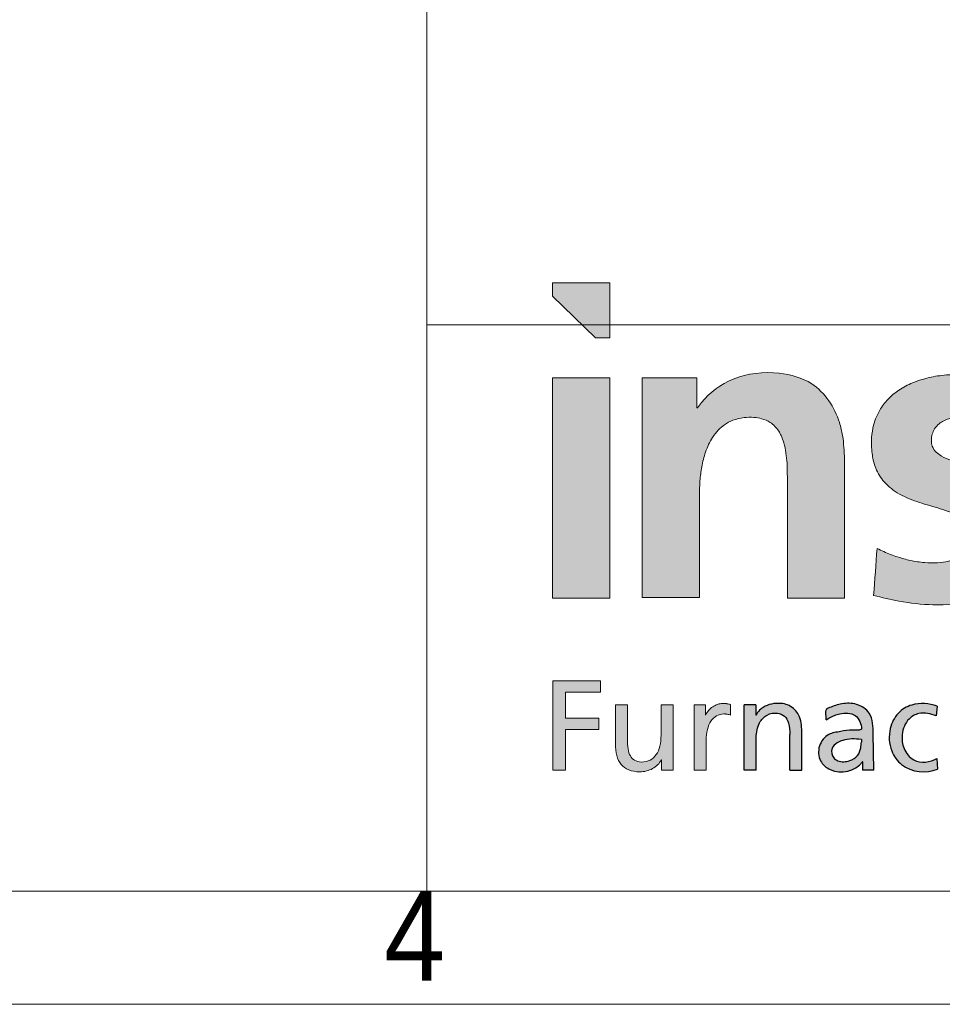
# Paper-space layout 'Hoja4' of a CAD drawing. Header units: millimetres. Extents: x 300 to 16757, y 100 to 11782.
# Tile 4 of 11: x 12661 to 13475, y 100 to 969. Entities that reach past the tile are written whole.
import ezdxf

# ---------------------------------------------------------------- set-up
doc = ezdxf.new("R2010")
doc.units = ezdxf.units.MM
doc.linetypes.add('SLD-Continua', pattern=[0])
doc.layers.add('FORMAT', color=7, linetype='SLD-Continua')
doc.styles.add('SLDTEXTSTYLE3', font='GOTHIC.TTF', dxfattribs={"width": 0.913})

# ---------------------------------------------------------------- blocks, each defined once
blk = doc.blocks.new('Bloque8')
at = {"linetype": 'Continuous', "ltscale": 30}
for points in [[(161.38, 442.35), (161.38, 491.05), (110.74, 491.05), (110.74, 479.31), (148.69, 442.35)], [(161.36, 407.01), (110.74, 407.01), (110.74, 212.7), (161.36, 212.7)], [(122.35, 129.6), (152.99, 129.6), (152.99, 139.52), (111.07, 139.52), (111.07, 60.68), (122.35, 60.68), (122.35, 96.6), (151.62, 96.6), (151.62, 106.53), (122.35, 106.53)], [(122.35, 129.6), (152.99, 129.6), (152.99, 139.52), (111.07, 139.52), (111.07, 60.68), (122.35, 60.68), (122.35, 96.6), (151.62, 96.6), (151.62, 106.53), (122.35, 106.53)]]:
    blk.add_hatch(color=7, dxfattribs=at).paths.add_polyline_path(points, flags=0)
h = blk.add_hatch(color=7, dxfattribs=at)
edge = h.paths.add_edge_path(flags=0)
edge.add_line((189.95, 213.23), (240.57, 213.23))
edge.add_line((240.57, 213.23), (240.57, 308.08))
edge.add_spline(control_points=[(240.57, 308.08), (240.58, 308.84), (240.6, 311.55), (240.92, 318.4), (242.29, 328.93), (245.47, 342), (250.62, 353.09), (256.74, 360.94), (262.81, 366.17), (270.34, 370.23), (279.29, 372.32), (287.89, 372.49), (295.78, 371.26), (303.84, 367.82), (309.43, 362.01), (312.97, 355.53), (315.31, 349.08), (316.94, 340.82), (317.72, 332.22), (317.98, 323.89), (317.98, 318.62), (317.98, 315.88)], knot_values=[0, 0, 0, 0, 0.014108, 0.050137, 0.12665, 0.210017, 0.297932, 0.350316, 0.392835, 0.445136, 0.506872, 0.560743, 0.603219, 0.653697, 0.720022, 0.747327, 0.789984, 0.846083, 0.902618, 0.949361, 1, 1, 1, 1], weights=[1, 1, 1, 1, 1, 1, 1, 1, 1, 1, 1, 1, 1, 1, 1, 1, 1, 1, 1, 1, 1, 1], degree=3, periodic=0)
edge.add_line((317.98, 315.88), (317.98, 212.7))
edge.add_line((317.98, 212.7), (368.4, 212.7))
edge.add_line((368.4, 212.7), (368.4, 335.35))
edge.add_spline(control_points=[(368.4, 335.35), (368.11, 342.32), (367.65, 353.26), (362.06, 377.51), (345.15, 403.57), (307.29, 413.76), (270.96, 410.02), (247.9, 393.06), (239.84, 382.19), (238.65, 380.59)], knot_values=[4, 4, 4, 4, 4.111727, 4.175295, 4.401008, 4.562165, 4.782362, 4.967907, 5, 5, 5, 5], weights=[1, 1, 1, 1, 1, 1, 1, 1, 1, 1], degree=3, periodic=0)
edge.add_line((238.65, 380.59), (237.98, 380.59))
edge.add_line((237.98, 380.59), (237.98, 407.01))
edge.add_line((237.98, 407.01), (189.95, 407.01))
edge.add_line((189.95, 407.01), (189.95, 213.23))
h = blk.add_hatch(color=7, dxfattribs=at)
edge = h.paths.add_edge_path(flags=0)
edge.add_spline(control_points=[(394.12, 215.01), (401.54, 213.22), (418.74, 209.06), (448.19, 205.68), (481, 208.44), (510.52, 219.88), (526.09, 238.89), (532.17, 255.87), (533.5, 271.76), (531.57, 288.8), (523.65, 304.74), (511.16, 315.66), (494.94, 323.97), (478.51, 328.99), (463.76, 333.51), (454.97, 337.23), (449.05, 341.37), (445.53, 346.31), (444.82, 352.06), (445.56, 357.42), (447.82, 362.58), (452.65, 367.78), (463.21, 372.82), (480.93, 373.59), (497.79, 371.59), (508.11, 368.61), (510.73, 367.86)], knot_values=[2, 2, 2, 2, 2.059912, 2.138972, 2.231529, 2.317091, 2.37896, 2.41776, 2.457291, 2.503214, 2.550983, 2.593172, 2.631209, 2.693415, 2.727668, 2.75244, 2.768008, 2.784005, 2.798244, 2.812447, 2.826168, 2.841745, 2.867174, 2.915736, 2.97856, 3, 3, 3, 3], weights=[1, 1, 1, 1, 1, 1, 1, 1, 1, 1, 1, 1, 1, 1, 1, 1, 1, 1, 1, 1, 1, 1, 1, 1, 1, 1, 1], degree=3, periodic=0)
edge.add_line((510.73, 367.86), (523.52, 402.93))
edge.add_spline(control_points=[(523.52, 402.93), (522.79, 403.08), (516.12, 404.52), (502.16, 407.58), (484.97, 409.69), (468.58, 410.26), (454.44, 409.67), (441.06, 407.16), (428.71, 403.12), (417.95, 397.79), (407.69, 389.81), (399.11, 379.2), (393.98, 366.96), (391.89, 353.48), (392.31, 341.16), (395.09, 328.03), (402.1, 315.35), (412.73, 306.53), (426.19, 299.73), (441.44, 294.77), (455.63, 290.97), (465.8, 286.95), (471.38, 283.95), (475.75, 280.11), (478.2, 276.46), (479.65, 272.78), (480.2, 268.9), (480.1, 264.61), (479.19, 260.3), (477.23, 256.21), (473.82, 252), (468.16, 248.01), (459.99, 245), (450.04, 243.46), (438.63, 243.84), (426.82, 245.6), (414.75, 248.94), (405.01, 252.71), (399.11, 255.57), (397.13, 256.53)], knot_values=[0, 0, 0, 0, 0.005653, 0.051977, 0.108664, 0.137127, 0.176746, 0.216073, 0.24029, 0.2755, 0.306859, 0.338493, 0.378336, 0.406147, 0.441816, 0.471537, 0.507617, 0.549768, 0.574349, 0.622211, 0.671374, 0.68606, 0.705384, 0.71922, 0.729875, 0.738587, 0.749066, 0.759494, 0.771085, 0.782308, 0.793676, 0.811965, 0.834198, 0.859455, 0.888117, 0.920718, 0.950113, 0.983265, 1, 1, 1, 1], weights=[1, 1, 1, 1, 1, 1, 1, 1, 1, 1, 1, 1, 1, 1, 1, 1, 1, 1, 1, 1, 1, 1, 1, 1, 1, 1, 1, 1, 1, 1, 1, 1, 1, 1, 1, 1, 1, 1, 1, 1], degree=3, periodic=0)
edge.add_line((397.13, 256.53), (394.12, 215.01))
h = blk.add_hatch(color=7, dxfattribs=at)
edge = h.paths.add_edge_path(flags=0)
edge.add_spline(control_points=[(171.4, 65.88), (173.17, 63.76), (175.4, 62.12), (178.12, 61.01)], knot_values=[55, 55, 55, 55, 56, 56, 56, 56], weights=[1, 1, 1, 1], degree=3, periodic=0)
edge.add_spline(control_points=[(178.12, 61.01), (180.84, 59.9), (184.05, 59.32), (187.78, 59.32)], knot_values=[56, 56, 56, 56, 57, 57, 57, 57], weights=[1, 1, 1, 1], degree=3, periodic=0)
edge.add_arc((187.78, 83.87), 24.55, 269.98677, 283.89037)
edge.add_spline(control_points=[(193.68, 60.04), (195.58, 60.51), (197.39, 61.21), (199.05, 62.12)], knot_values=[0, 0, 0, 0, 1, 1, 1, 1], weights=[1, 1, 1, 1], degree=3, periodic=0)
edge.add_spline(control_points=[(199.05, 62.12), (200.71, 63.02), (202.22, 64.12), (203.51, 65.42)], knot_values=[1, 1, 1, 1, 2, 2, 2, 2], weights=[1, 1, 1, 1], degree=3, periodic=0)
edge.add_spline(control_points=[(203.51, 65.42), (204.8, 66.71), (205.88, 68.18), (206.67, 69.83)], knot_values=[2, 2, 2, 2, 3, 3, 3, 3], weights=[1, 1, 1, 1], degree=3, periodic=0)
edge.add_line((206.67, 69.83), (206.88, 69.83))
edge.add_line((206.88, 69.83), (206.88, 60.68))
edge.add_line((206.88, 60.68), (212.02, 60.68))
edge.add_line((212.02, 60.68), (217.15, 60.68))
edge.add_line((217.15, 60.68), (217.15, 67.88))
edge.add_line((217.15, 67.88), (217.15, 118.3))
edge.add_line((217.15, 118.3), (206.54, 118.3))
edge.add_line((206.54, 118.3), (206.54, 111.63))
edge.add_spline(control_points=[(206.54, 111.63), (206.54, 109.4), (206.54, 107.18), (206.54, 104.96), (206.54, 100.51), (206.54, 96.07), (206.54, 91.62), (206.54, 88.12), (206.2, 84.88), (205.51, 82.01)], knot_values=[30, 30, 30, 30, 31, 31, 31, 33, 33, 33, 34, 34, 34, 34], weights=[1, 1, 1, 1, 1, 1, 1, 1, 1, 1], degree=3, periodic=0)
edge.add_spline(control_points=[(205.51, 82.01), (204.81, 79.12), (203.76, 76.6), (200.89, 72.42), (199.08, 70.77), (196.87, 69.64)], knot_values=[34, 34, 34, 34, 35, 35, 36, 36, 36, 36], weights=[1, 1, 1, 1, 1, 1], degree=3, periodic=0)
edge.add_spline(control_points=[(196.87, 69.64), (194.66, 68.51), (192.06, 67.9), (189.04, 67.9)], knot_values=[36, 36, 36, 36, 37, 37, 37, 37], weights=[1, 1, 1, 1], degree=3, periodic=0)
edge.add_spline(control_points=[(189.04, 67.9), (186.72, 68.04), (184.79, 68.56), (183.21, 69.46)], knot_values=[37, 37, 37, 37, 38, 38, 38, 38], weights=[1, 1, 1, 1], degree=3, periodic=0)
edge.add_spline(control_points=[(183.21, 69.46), (181.63, 70.36), (180.4, 71.65), (179.45, 73.35)], knot_values=[38, 38, 38, 38, 39, 39, 39, 39], weights=[1, 1, 1, 1], degree=3, periodic=0)
edge.add_spline(control_points=[(179.45, 73.35), (178.5, 75.04), (177.84, 77.14), (177.42, 79.65)], knot_values=[39, 39, 39, 39, 40, 40, 40, 40], weights=[1, 1, 1, 1], degree=3, periodic=0)
edge.add_spline(control_points=[(177.42, 79.65), (177, 82.17), (176.81, 85.1), (176.81, 88.47), (176.81, 93.44), (176.81, 98.41), (176.81, 103.38), (176.81, 105.87), (176.81, 108.35), (176.81, 110.84), (176.81, 113.32), (176.81, 115.81), (176.81, 118.3)], knot_values=[40, 40, 40, 40, 41, 41, 41, 43, 43, 43, 44, 44, 44, 45, 45, 45, 45], weights=[1, 1, 1, 1, 1, 1, 1, 1, 1, 1, 1, 1, 1], degree=3, periodic=0)
edge.add_line((176.81, 118.3), (166.21, 118.3))
edge.add_spline(control_points=[(166.21, 118.3), (166.21, 115.44), (166.21, 112.59), (166.21, 109.74), (166.21, 106.88), (166.21, 104.03), (166.21, 101.17), (166.21, 95.46), (166.21, 89.76), (166.21, 84.05), (166.21, 80.18), (166.62, 76.7), (167.48, 73.66)], knot_values=[49, 49, 49, 49, 50, 50, 50, 51, 51, 51, 53, 53, 53, 54, 54, 54, 54], weights=[1, 1, 1, 1, 1, 1, 1, 1, 1, 1, 1, 1, 1], degree=3, periodic=0)
edge.add_spline(control_points=[(167.48, 73.66), (168.34, 70.61), (169.64, 68.01), (171.4, 65.88)], knot_values=[54, 54, 54, 54, 55, 55, 55, 55], weights=[1, 1, 1, 1], degree=3, periodic=0)
h = blk.add_hatch(color=7, dxfattribs=at)
edge = h.paths.add_edge_path(flags=0)
edge.add_line((267.85, 118.86), (266.25, 119.16))
edge.add_spline(control_points=[(266.25, 119.16), (265.74, 119.26), (265.23, 119.34), (264.69, 119.41)], knot_values=[22.132418, 22.132418, 22.132418, 22.132418, 23.132418, 23.132418, 23.132418, 23.132418], weights=[1, 1, 1, 1], degree=3, periodic=0)
edge.add_arc((261.27, 93.01), 26.63, 82.62193, 86.36137)
edge.add_spline(control_points=[(262.96, 119.58), (262.34, 119.62), (261.65, 119.64), (260.86, 119.64), (259.33, 119.64), (257.8, 119.37), (256.33, 118.88)], knot_values=[0.065266, 0.065266, 0.065266, 0.065266, 1.065266, 1.065266, 1.065266, 2.065266, 2.065266, 2.065266, 2.065266], weights=[1, 1, 1, 1, 1, 1, 1], degree=3, periodic=0)
edge.add_spline(control_points=[(256.33, 118.88), (254.85, 118.38), (253.43, 117.66), (252.11, 116.75)], knot_values=[2.065266, 2.065266, 2.065266, 2.065266, 3.065266, 3.065266, 3.065266, 3.065266], weights=[1, 1, 1, 1], degree=3, periodic=0)
edge.add_spline(control_points=[(252.11, 116.75), (250.79, 115.84), (249.57, 114.74), (248.5, 113.5)], knot_values=[3.065266, 3.065266, 3.065266, 3.065266, 4.065266, 4.065266, 4.065266, 4.065266], weights=[1, 1, 1, 1], degree=3, periodic=0)
edge.add_spline(control_points=[(248.5, 113.5), (247.44, 112.25), (246.53, 110.86), (245.83, 109.37)], knot_values=[4.065266, 4.065266, 4.065266, 4.065266, 5.065266, 5.065266, 5.065266, 5.065266], weights=[1, 1, 1, 1], degree=3, periodic=0)
edge.add_line((245.83, 109.37), (245.61, 109.37))
edge.add_line((245.61, 109.37), (245.61, 118.3))
edge.add_line((245.61, 118.3), (240.64, 118.3))
edge.add_line((240.64, 118.3), (235.67, 118.3))
edge.add_line((235.67, 118.3), (235.67, 111.1))
edge.add_line((235.67, 111.1), (235.67, 60.68))
edge.add_line((235.67, 60.68), (246.28, 60.68))
edge.add_spline(control_points=[(246.28, 60.68), (246.28, 69.42), (246.28, 78.15), (246.28, 86.89), (246.28, 90.5), (246.67, 93.78), (247.4, 96.66)], knot_values=[12.065266, 12.065266, 12.065266, 12.065266, 13.065266, 13.065266, 13.065266, 14.065266, 14.065266, 14.065266, 14.065266], weights=[1, 1, 1, 1, 1, 1, 1], degree=3, periodic=0)
edge.add_spline(control_points=[(247.4, 96.66), (248.13, 99.54), (249.2, 102.03), (250.57, 104.06)], knot_values=[14.065266, 14.065266, 14.065266, 14.065266, 15.065266, 15.065266, 15.065266, 15.065266], weights=[1, 1, 1, 1], degree=3, periodic=0)
edge.add_spline(control_points=[(250.57, 104.06), (251.94, 106.1), (253.61, 107.68), (255.53, 108.76)], knot_values=[15.065266, 15.065266, 15.065266, 15.065266, 16.065266, 16.065266, 16.065266, 16.065266], weights=[1, 1, 1, 1], degree=3, periodic=0)
edge.add_spline(control_points=[(255.53, 108.76), (257.45, 109.83), (259.62, 110.4), (261.99, 110.4)], knot_values=[16.065266, 16.065266, 16.065266, 16.065266, 17.065266, 17.065266, 17.065266, 17.065266], weights=[1, 1, 1, 1], degree=3, periodic=0)
edge.add_arc((261.99, 89.46), 20.94, 86.15477, 90.00231, ccw=False)
edge.add_spline(control_points=[(263.4, 110.35), (263.88, 110.32), (264.38, 110.26), (264.88, 110.19)], knot_values=[17.132418, 17.132418, 17.132418, 17.132418, 18.132418, 18.132418, 18.132418, 18.132418], weights=[1, 1, 1, 1], degree=3, periodic=0)
edge.add_spline(control_points=[(264.88, 110.19), (265.38, 110.11), (265.88, 110), (266.38, 109.87)], knot_values=[18.132418, 18.132418, 18.132418, 18.132418, 19.132418, 19.132418, 19.132418, 19.132418], weights=[1, 1, 1, 1], degree=3, periodic=0)
edge.add_spline(control_points=[(266.38, 109.87), (266.88, 109.74), (267.37, 109.57), (267.85, 109.37)], knot_values=[19.132418, 19.132418, 19.132418, 19.132418, 20.132418, 20.132418, 20.132418, 20.132418], weights=[1, 1, 1, 1], degree=3, periodic=0)
edge.add_line((267.85, 109.37), (267.85, 118.86))
h = blk.add_hatch(color=7, dxfattribs=at)
edge = h.paths.add_edge_path(flags=0)
edge.add_line((279.83, 60.77), (279.83, 118.39))
edge.add_line((279.83, 118.39), (290.1, 118.39))
edge.add_line((290.1, 118.39), (290.1, 109.24))
edge.add_line((290.1, 109.24), (290.34, 109.24))
edge.add_spline(control_points=[(290.34, 109.24), (291.13, 110.87), (293.79, 114.52), (300, 118.45), (309.14, 120.3), (320.06, 119.01), (329.9, 109.28), (330.64, 99.95), (330.77, 95.1)], knot_values=[0, 0, 0, 0, 0.090993, 0.223661, 0.358303, 0.55535, 0.750586, 1, 1, 1, 1], weights=[1, 1, 1, 1, 1, 1, 1, 1, 1], degree=3, periodic=0)
edge.add_line((330.77, 95.1), (330.77, 60.77))
edge.add_line((330.77, 60.77), (320.17, 60.77))
edge.add_line((320.17, 60.77), (320.15, 92.24))
edge.add_spline(control_points=[(320.15, 92.24), (320.06, 95.64), (319.8, 101.38), (316.07, 109.06), (308.39, 111.88), (299.53, 110.32), (291.78, 101.89), (290.74, 93.99), (290.48, 89.58)], knot_values=[0, 0, 0, 0, 0.181683, 0.307789, 0.426651, 0.591078, 0.760733, 1, 1, 1, 1], weights=[1, 1, 1, 1, 1, 1, 1, 1, 1], degree=3, periodic=0)
edge.add_line((290.48, 89.58), (290.44, 60.77))
edge.add_line((290.44, 60.77), (279.83, 60.77))
h = blk.add_hatch(color=7, dxfattribs=at)
edge = h.paths.add_edge_path(flags=0)
edge.add_spline(control_points=[(383.27, 96.96), (380.92, 95.5), (374.51, 96.95), (365.01, 94.69), (353.19, 93.34), (344.71, 82.55), (345.41, 68.62), (360.7, 55.79), (377.91, 59.71), (384.21, 68.11)], knot_values=[0, 0, 0, 0, 0.079966, 0.190057, 0.300094, 0.432511, 0.566689, 0.684622, 1, 1, 1, 1], weights=[1, 1, 1, 1, 1, 1, 1, 1, 1, 1], degree=3, periodic=0)
edge.add_spline(control_points=[(384.21, 68.11), (384.51, 68.89), (384.42, 68.11)], knot_values=[0, 0, 0, 1, 1, 1], weights=[1, 1, 1], degree=2, periodic=0)
edge.add_line((384.42, 68.11), (384.42, 60.68))
edge.add_line((384.42, 60.68), (394.17, 60.68))
edge.add_line((394.17, 60.68), (393.85, 93.17))
edge.add_spline(control_points=[(393.85, 93.17), (393.61, 98.77), (393.58, 111.18), (379.5, 120), (366.43, 120.05), (357.34, 116.93), (352.28, 114.84), (351.82, 113.1)], knot_values=[0, 0, 0, 0, 0.300445, 0.525135, 0.737289, 0.925487, 1, 1, 1, 1], weights=[1, 1, 1, 1, 1, 1, 1, 1], degree=3, periodic=0)
edge.add_line((351.82, 113.1), (352.32, 105.2))
edge.add_spline(control_points=[(352.32, 105.2), (357.81, 109.29), (377.02, 116.44), (383.68, 101.42), (383.27, 96.96)], knot_values=[0, 0, 0, 0, 0.658996, 1, 1, 1, 1], weights=[1, 1, 1, 1, 1], degree=3, periodic=0)
edge = h.paths.add_edge_path(flags=0)
edge.add_spline(control_points=[(383.27, 85.46), (383.15, 83.8), (382.87, 79.75), (380.46, 72.91), (372.58, 68.26), (364.26, 67.64), (357.39, 71.94), (356.09, 79.85), (361.32, 85.02), (367.57, 87.62), (374.97, 88.59), (380.48, 88.14), (383.27, 87.92)], knot_values=[0, 0, 0, 0, 0.068904, 0.168815, 0.283862, 0.42722, 0.488917, 0.605379, 0.695962, 0.771545, 0.884045, 1, 1, 1, 1], weights=[1, 1, 1, 1, 1, 1, 1, 1, 1, 1, 1, 1, 1], degree=3, periodic=0)
edge.add_line((383.27, 87.92), (383.27, 85.46))
at = {"layer": 'FORMAT', "ltscale": 30}
h = blk.add_hatch(color=7, dxfattribs=at)
edge = h.paths.add_edge_path(flags=0)
edge.add_spline(control_points=[(449.81, 71.17), (444.1, 67.63), (430.5, 65.92), (419.78, 79.26), (418.34, 93.07), (423.03, 105.66), (435.56, 112.68), (444.54, 110.45), (449.25, 108.59)], knot_values=[0, 0, 0, 0, 0.239736, 0.392762, 0.535377, 0.707741, 0.820778, 1, 1, 1, 1], weights=[1, 1, 1, 1, 1, 1, 1, 1, 1], degree=3, periodic=0)
edge.add_line((449.25, 108.59), (450.15, 117.4))
edge.add_spline(control_points=[(450.15, 117.4), (443.08, 119.82), (430.15, 120.95), (414.53, 111.71), (406.94, 96.41), (407.94, 78.73), (421.56, 59.3), (440.6, 57.48), (450.61, 61.69)], knot_values=[0, 0, 0, 0, 0.189442, 0.304437, 0.433405, 0.598153, 0.723513, 1, 1, 1, 1], weights=[1, 1, 1, 1, 1, 1, 1, 1, 1], degree=3, periodic=0)
edge.add_line((450.61, 61.69), (449.81, 71.17))
at = {"color": 7, "linetype": 'SLD-Continua', "lineweight": 18, "ltscale": 30}
for p, q in [((110.74, 491.05), (110.74, 479.31)), ((161.38, 491.05), (110.74, 491.05)), ((161.38, 491.05), (161.38, 442.35)), ((110.74, 479.31), (148.69, 442.35)), ((148.69, 442.35), (161.38, 442.35)), ((110.74, 212.7), (110.74, 407.01)), ((110.74, 407.01), (161.36, 407.01)), ((161.36, 407.01), (161.36, 212.7)), ((161.36, 212.7), (110.74, 212.7)), ((111.07, 60.68), (111.07, 139.52)), ((111.07, 139.52), (152.99, 139.52)), ((111.07, 60.68), (111.07, 139.52)), ((152.99, 139.52), (152.99, 129.6)), ((122.35, 129.6), (122.35, 106.53)), ((152.99, 129.6), (122.35, 129.6)), ((122.35, 106.53), (151.62, 106.53)), ((151.62, 106.53), (151.62, 96.6)), ((151.62, 96.6), (122.35, 96.6)), ((122.35, 96.6), (122.35, 60.68)), ((122.35, 60.68), (111.07, 60.68))]:
    blk.add_line(p, q, dxfattribs=at)
blk.add_arc((187.78, 83.87), 24.55, 269.98677, 283.89037, dxfattribs=at)
at = {"color": 8, "linetype": 'Continuous', "lineweight": 0, "ltscale": 30, "true_color": 0x808080}
for points, knots in [([(368.4, 335.35), (368.11, 342.32), (367.65, 353.26), (362.06, 377.51), (345.15, 403.57), (307.29, 413.76), (270.96, 410.02), (247.9, 393.06), (239.84, 382.19), (238.65, 380.59)], [4, 4, 4, 4, 4.111727, 4.175295, 4.401008, 4.562165, 4.782362, 4.967907, 5, 5, 5, 5]), ([(523.52, 402.93), (522.79, 403.08), (516.12, 404.52), (502.16, 407.58), (484.97, 409.69), (468.58, 410.26), (454.44, 409.67), (441.06, 407.16), (428.71, 403.12), (417.95, 397.79), (407.69, 389.81), (399.11, 379.2), (393.98, 366.96), (391.89, 353.48), (392.31, 341.16), (395.09, 328.03), (402.1, 315.35), (412.73, 306.53), (426.19, 299.73), (441.44, 294.77), (455.63, 290.97), (465.8, 286.95), (471.38, 283.95), (475.75, 280.11), (478.2, 276.46), (479.65, 272.78), (480.2, 268.9), (480.1, 264.61), (479.19, 260.3), (477.23, 256.21), (473.82, 252), (468.16, 248.01), (459.99, 245), (450.04, 243.46), (438.63, 243.84), (426.82, 245.6), (414.75, 248.94), (405.01, 252.71), (399.11, 255.57), (397.13, 256.53)], [0, 0, 0, 0, 0.005653, 0.051977, 0.108664, 0.137127, 0.176746, 0.216073, 0.24029, 0.2755, 0.306859, 0.338493, 0.378336, 0.406147, 0.441816, 0.471537, 0.507617, 0.549768, 0.574349, 0.622211, 0.671374, 0.68606, 0.705384, 0.71922, 0.729875, 0.738587, 0.749066, 0.759494, 0.771085, 0.782308, 0.793676, 0.811965, 0.834198, 0.859455, 0.888117, 0.920718, 0.950113, 0.983265, 1, 1, 1, 1]), ([(240.57, 308.08), (240.58, 308.84), (240.6, 311.55), (240.92, 318.4), (242.29, 328.93), (245.47, 342), (250.62, 353.09), (256.74, 360.94), (262.81, 366.17), (270.34, 370.23), (279.29, 372.32), (287.89, 372.49), (295.78, 371.26), (303.84, 367.82), (309.43, 362.01), (312.97, 355.53), (315.31, 349.08), (316.94, 340.82), (317.72, 332.22), (317.98, 323.89), (317.98, 318.62), (317.98, 315.88)], [0, 0, 0, 0, 0.014108, 0.050137, 0.12665, 0.210017, 0.297932, 0.350316, 0.392835, 0.445136, 0.506872, 0.560743, 0.603219, 0.653697, 0.720022, 0.747327, 0.789984, 0.846083, 0.902618, 0.949361, 1, 1, 1, 1]), ([(394.12, 215.01), (401.54, 213.22), (418.74, 209.06), (448.19, 205.68), (481, 208.44), (510.52, 219.88), (526.09, 238.89), (532.17, 255.87), (533.5, 271.76), (531.57, 288.8), (523.65, 304.74), (511.16, 315.66), (494.94, 323.97), (478.51, 328.99), (463.76, 333.51), (454.97, 337.23), (449.05, 341.37), (445.53, 346.31), (444.82, 352.06), (445.56, 357.42), (447.82, 362.58), (452.65, 367.78), (463.21, 372.82), (480.93, 373.59), (497.79, 371.59), (508.11, 368.61), (510.73, 367.86)], [2, 2, 2, 2, 2.059912, 2.138972, 2.231529, 2.317091, 2.37896, 2.41776, 2.457291, 2.503214, 2.550983, 2.593172, 2.631209, 2.693415, 2.727668, 2.75244, 2.768008, 2.784005, 2.798244, 2.812447, 2.826168, 2.841745, 2.867174, 2.915736, 2.97856, 3, 3, 3, 3]), ([(176.81, 118.3), (175.93, 118.3), (175.05, 118.3), (174.16, 118.3), (172.39, 118.3), (170.63, 118.3), (168.86, 118.3), (167.97, 118.3), (167.09, 118.3), (166.21, 118.3)], [45, 45, 45, 45, 46, 46, 46, 48, 48, 48, 49, 49, 49, 49]), ([(166.21, 118.3), (166.21, 115.44), (166.21, 112.59), (166.21, 109.74), (166.21, 106.88), (166.21, 104.03), (166.21, 101.17), (166.21, 95.46), (166.21, 89.76), (166.21, 84.05), (166.21, 80.18), (166.62, 76.7), (167.48, 73.66)], [49, 49, 49, 49, 50, 50, 50, 51, 51, 51, 53, 53, 53, 54, 54, 54, 54]), ([(177.42, 79.65), (177, 82.17), (176.81, 85.1), (176.81, 88.47), (176.81, 93.44), (176.81, 98.41), (176.81, 103.38), (176.81, 105.87), (176.81, 108.35), (176.81, 110.84), (176.81, 113.32), (176.81, 115.81), (176.81, 118.3)], [40, 40, 40, 40, 41, 41, 41, 43, 43, 43, 44, 44, 44, 45, 45, 45, 45]), ([(217.15, 118.3), (216.27, 118.3), (215.38, 118.3), (214.5, 118.3), (212.73, 118.3), (210.96, 118.3), (209.19, 118.3), (208.31, 118.3), (207.43, 118.3), (206.54, 118.3)], [25, 25, 25, 25, 26, 26, 26, 28, 28, 28, 29, 29, 29, 29]), ([(217.15, 67.88), (217.15, 69.53), (217.15, 71.18), (217.15, 72.83), (217.15, 75.98), (217.15, 79.13), (217.15, 82.28), (217.15, 84.69), (217.15, 87.09), (217.15, 89.49), (217.15, 94.29), (217.15, 99.09), (217.15, 103.89), (217.15, 108.69), (217.15, 113.49), (217.15, 118.3)], [20, 20, 20, 20, 21, 21, 21, 22, 22, 22, 23, 23, 23, 24, 24, 24, 25, 25, 25, 25]), ([(262.96, 119.58), (262.34, 119.62), (261.65, 119.64), (260.86, 119.64), (259.33, 119.64), (257.8, 119.37), (256.33, 118.88)], [0.065266, 0.065266, 0.065266, 0.065266, 1.065266, 1.065266, 1.065266, 2.065266, 2.065266, 2.065266, 2.065266]), ([(206.54, 111.63), (206.54, 109.4), (206.54, 107.18), (206.54, 104.96), (206.54, 100.51), (206.54, 96.07), (206.54, 91.62), (206.54, 88.12), (206.2, 84.88), (205.51, 82.01)], [30, 30, 30, 30, 31, 31, 31, 33, 33, 33, 34, 34, 34, 34]), ([(246.28, 60.68), (246.28, 69.42), (246.28, 78.15), (246.28, 86.89), (246.28, 90.5), (246.67, 93.78), (247.4, 96.66)], [12.065266, 12.065266, 12.065266, 12.065266, 13.065266, 13.065266, 13.065266, 14.065266, 14.065266, 14.065266, 14.065266]), ([(205.51, 82.01), (204.81, 79.12), (203.76, 76.6), (200.89, 72.42), (199.08, 70.77), (196.87, 69.64)], [34, 34, 34, 34, 35, 35, 36, 36, 36, 36]), ([(206.67, 69.83), (206.71, 69.83), (206.76, 69.83), (206.8, 69.83), (206.81, 69.83), (206.82, 69.83), (206.83, 69.83), (206.83, 69.83), (206.84, 69.83), (206.84, 69.83), (206.84, 69.83), (206.85, 69.83), (206.86, 69.83), (206.87, 69.83), (206.87, 69.83), (206.88, 69.83)], [3, 3, 3, 3, 4, 4, 4, 5, 5, 5, 6, 6, 6, 7, 7, 7, 8, 8, 8, 8]), ([(206.88, 69.83), (206.88, 69.06), (206.88, 68.3), (206.88, 67.54), (206.88, 66.78), (206.88, 66.02), (206.88, 65.25), (206.88, 64.49), (206.88, 63.73), (206.88, 62.97), (206.88, 62.85), (206.88, 62.73), (206.88, 62.61), (206.88, 62.35), (206.88, 62.09), (206.88, 61.82), (206.88, 61.68), (206.88, 61.54), (206.88, 61.4), (206.88, 61.28), (206.88, 61.16), (206.88, 61.04), (206.88, 60.92), (206.88, 60.8), (206.88, 60.68)], [8, 8, 8, 8, 9, 9, 9, 10, 10, 10, 12, 12, 12, 13, 13, 13, 14, 14, 14, 15, 15, 15, 16, 16, 16, 17, 17, 17, 17])]:
    blk.add_open_spline(points, degree=3, knots=knots, dxfattribs=at)
for points in [[(237.98, 407.01), (221.97, 407.01), (205.96, 407.01), (189.95, 407.01)], [(189.95, 407.01), (189.95, 342.41), (189.95, 277.82), (189.95, 213.23)], [(237.98, 380.59), (237.98, 389.39), (237.98, 398.2), (237.98, 407.01)], [(238.65, 380.59), (238.43, 380.59), (238.21, 380.59), (237.98, 380.59)], [(368.4, 212.7), (368.4, 253.58), (368.4, 294.46), (368.4, 335.35)], [(317.98, 315.88), (317.98, 281.49), (317.98, 247.09), (317.98, 212.7)], [(240.57, 213.23), (240.57, 244.84), (240.57, 276.46), (240.57, 308.08)], [(397.13, 256.53), (396.13, 242.69), (395.13, 228.85), (394.12, 215.01)], [(189.95, 213.23), (206.83, 213.23), (223.7, 213.23), (240.57, 213.23)], [(317.98, 212.7), (334.79, 212.7), (351.59, 212.7), (368.4, 212.7)], [(206.54, 118.3), (206.54, 116.07), (206.54, 113.85), (206.54, 111.63)], [(240.64, 118.3), (238.99, 118.3), (237.33, 118.3), (235.67, 118.3)], [(235.67, 118.3), (235.67, 115.9), (235.67, 113.5), (235.67, 111.1)], [(245.61, 118.3), (243.95, 118.3), (242.3, 118.3), (240.64, 118.3)], [(245.61, 109.37), (245.61, 112.34), (245.61, 115.32), (245.61, 118.3)], [(248.5, 113.5), (247.44, 112.25), (246.53, 110.86), (245.83, 109.37)], [(252.11, 116.75), (250.79, 115.84), (249.57, 114.74), (248.5, 113.5)], [(256.33, 118.88), (254.85, 118.38), (253.43, 117.66), (252.11, 116.75)], [(266.25, 119.16), (265.74, 119.26), (265.23, 119.34), (264.69, 119.41)], [(267.85, 118.86), (267.32, 118.96), (266.78, 119.06), (266.25, 119.16)], [(267.85, 109.37), (267.85, 112.53), (267.85, 115.69), (267.85, 118.86)], [(235.67, 111.1), (235.67, 94.29), (235.67, 77.48), (235.67, 60.68)], [(245.83, 109.37), (245.75, 109.37), (245.68, 109.37), (245.61, 109.37)], [(250.57, 104.06), (251.94, 106.1), (253.61, 107.68), (255.53, 108.76)], [(255.53, 108.76), (257.45, 109.83), (259.62, 110.4), (261.99, 110.4)], [(263.4, 110.35), (263.88, 110.32), (264.38, 110.26), (264.88, 110.19)], [(264.88, 110.19), (265.38, 110.11), (265.88, 110), (266.38, 109.87)], [(266.38, 109.87), (266.88, 109.74), (267.37, 109.57), (267.85, 109.37)], [(247.4, 96.66), (248.13, 99.54), (249.2, 102.03), (250.57, 104.06)], [(179.45, 73.35), (178.5, 75.04), (177.84, 77.14), (177.42, 79.65)], [(167.48, 73.66), (168.34, 70.61), (169.64, 68.01), (171.4, 65.88)], [(183.21, 69.46), (181.63, 70.36), (180.4, 71.65), (179.45, 73.35)], [(196.87, 69.64), (194.66, 68.51), (192.06, 67.9), (189.04, 67.9)], [(203.51, 65.42), (204.8, 66.71), (205.88, 68.18), (206.67, 69.83)], [(171.4, 65.88), (173.17, 63.76), (175.4, 62.12), (178.12, 61.01)], [(178.12, 61.01), (180.84, 59.9), (184.05, 59.32), (187.78, 59.32)], [(189.04, 67.9), (186.72, 68.04), (184.79, 68.56), (183.21, 69.46)], [(193.68, 60.04), (195.58, 60.51), (197.39, 61.21), (199.05, 62.12)], [(199.05, 62.12), (200.71, 63.02), (202.22, 64.12), (203.51, 65.42)], [(217.15, 60.68), (217.15, 63.08), (217.15, 65.48), (217.15, 67.88)], [(206.88, 60.68), (208.59, 60.68), (210.3, 60.68), (212.02, 60.68)], [(212.02, 60.68), (213.73, 60.68), (215.44, 60.68), (217.15, 60.68)], [(235.67, 60.68), (239.21, 60.68), (242.75, 60.68), (246.28, 60.68)]]:
    blk.add_open_spline(points, degree=3, dxfattribs=at)
for points, weights in [([(264.69, 119.41), (264.12, 119.49), (263.54, 119.54), (262.96, 119.58)], [1, 0.999645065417, 0.999645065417, 1]), ([(261.99, 110.4), (262.46, 110.4), (262.93, 110.38), (263.4, 110.35)], [1, 0.99962425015, 0.99962425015, 1])]:
    blk.add_rational_spline(points, weights, degree=3, dxfattribs=at)
at = {"color": 7, "linetype": 'Continuous', "lineweight": 0, "ltscale": 30}
blk.add_open_spline([(384.21, 68.11), (384.51, 68.89), (384.42, 68.11)], degree=2, dxfattribs=at)
at = {"layer": 'FORMAT', "color": 7, "ltscale": 30}
for p, q in [((290.1, 118.39), (279.83, 118.39)), ((279.83, 60.77), (279.83, 118.39)), ((290.1, 118.39), (290.1, 109.24)), ((352.32, 105.2), (351.82, 113.1)), ((450.15, 117.4), (449.25, 108.59)), ((290.34, 109.24), (290.1, 109.24)), ((290.44, 60.77), (290.48, 89.58)), ((320.17, 60.77), (320.15, 92.24)), ((330.77, 60.77), (330.77, 95.1)), ((383.27, 87.92), (383.27, 85.46)), ((394.17, 60.68), (393.85, 93.17)), ((449.81, 71.17), (450.61, 61.69)), ((384.42, 68.11), (384.42, 60.68)), ((290.44, 60.77), (279.83, 60.77)), ((320.17, 60.77), (330.77, 60.77)), ((394.17, 60.68), (384.42, 60.68))]:
    blk.add_line(p, q, dxfattribs=at)
for points, knots in [([(330.77, 95.1), (330.64, 99.95), (329.9, 109.28), (320.06, 119.01), (309.14, 120.3), (300, 118.45), (293.79, 114.52), (291.13, 110.87), (290.34, 109.24)], [0, 0, 0, 0, 0.249414, 0.44465, 0.641697, 0.776339, 0.909007, 1, 1, 1, 1]), ([(393.85, 93.17), (393.61, 98.77), (393.58, 111.18), (379.5, 120), (366.43, 120.05), (357.34, 116.93), (352.28, 114.84), (351.82, 113.1)], [0, 0, 0, 0, 0.300445, 0.525135, 0.737289, 0.925487, 1, 1, 1, 1]), ([(352.32, 105.2), (357.81, 109.29), (377.02, 116.44), (383.68, 101.42), (383.27, 96.96)], [0, 0, 0, 0, 0.658996, 1, 1, 1, 1]), ([(450.15, 117.4), (443.08, 119.82), (430.15, 120.95), (414.53, 111.71), (406.94, 96.41), (407.94, 78.73), (421.56, 59.3), (440.6, 57.48), (450.61, 61.69)], [0, 0, 0, 0, 0.189442, 0.304437, 0.433405, 0.598153, 0.723513, 1, 1, 1, 1]), ([(290.48, 89.58), (290.74, 93.99), (291.78, 101.89), (299.53, 110.32), (308.39, 111.88), (316.07, 109.06), (319.8, 101.38), (320.06, 95.64), (320.15, 92.24)], [0, 0, 0, 0, 0.239267, 0.408922, 0.573349, 0.692211, 0.818317, 1, 1, 1, 1]), ([(449.25, 108.59), (444.54, 110.45), (435.56, 112.68), (423.03, 105.66), (418.34, 93.07), (419.78, 79.26), (430.5, 65.92), (444.1, 67.63), (449.81, 71.17)], [0, 0, 0, 0, 0.179222, 0.292259, 0.464623, 0.607238, 0.760264, 1, 1, 1, 1]), ([(383.27, 96.96), (380.92, 95.5), (374.51, 96.95), (365.01, 94.69), (353.19, 93.34), (344.71, 82.55), (345.41, 68.62), (360.7, 55.79), (377.91, 59.71), (384.21, 68.11)], [0, 0, 0, 0, 0.079966, 0.190057, 0.300094, 0.432511, 0.566689, 0.684622, 1, 1, 1, 1]), ([(383.27, 87.92), (380.48, 88.14), (374.97, 88.59), (367.57, 87.62), (361.32, 85.02), (356.09, 79.85), (357.39, 71.94), (364.26, 67.64), (372.58, 68.26), (380.46, 72.91), (382.87, 79.75), (383.15, 83.8), (383.27, 85.46)], [0, 0, 0, 0, 0.115955, 0.228455, 0.304038, 0.394621, 0.511083, 0.57278, 0.716138, 0.831185, 0.931096, 1, 1, 1, 1])]:
    blk.add_open_spline(points, degree=3, knots=knots, dxfattribs=at)

psp = doc.layouts.new('Hoja4')

# ---------------------------------------------------------------- linework, layer by layer
at = {"color": 7, "linetype": 'SLD-Continua', "lineweight": 18, "ltscale": 20}
for p, q in [((13020, 1100), (13020, 200)), ((13020, 700), (14820, 700)), ((16620, 200), (400, 200)), ((13020, 200), (12320, 200)), ((13020, 200), (16620, 200)), ((16720, 100), (300, 100))]:
    psp.add_line(p, q, dxfattribs=at)

# ---------------------------------------------------------------- block references
at = {"color": 7, "linetype": 'Continuous', "ltscale": 20}
psp.add_blockref('Bloque8', (13020.193, 245.959), dxfattribs=at)

# ---------------------------------------------------------------- texts
at = {"color": 7, "linetype": 'Continuous', "lineweight": 0, "ltscale": 20, "insert": (13009.201, 200.272), "char_height": 79.375, "attachment_point": 2, "style": 'SLDTEXTSTYLE3'}
psp.add_mtext('4', dxfattribs=at)

doc.saveas('drawing.dxf')
